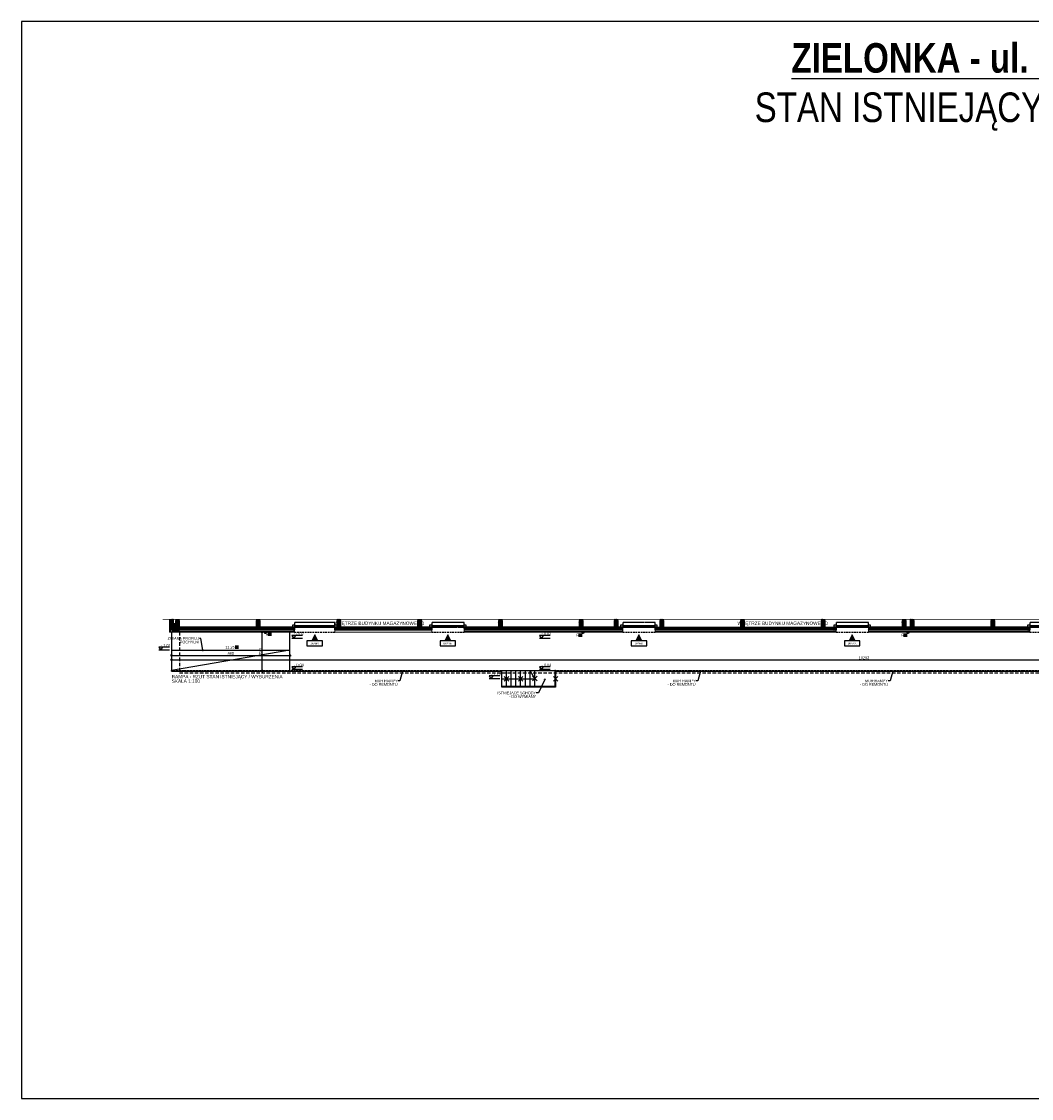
# Model space of a CAD drawing. Header units: millimetres. Extents: x 110792 to 170831, y 17890 to 25890.
# Tile 2 of 44: x 139331 to 146838, y 17890 to 25890. Entities that reach past the tile are written whole.
import ezdxf
from ezdxf import colors
from ezdxf.entities.mleader import LeaderData, LeaderLine
from ezdxf.enums import TextEntityAlignment as Align
from ezdxf.math import Vec2, Vec3

# ---------------------------------------------------------------- set-up
doc = ezdxf.new("R2010")
doc.units = ezdxf.units.MM
doc.linetypes.add('DASHED', pattern=[0.75, 0.5, -0.25])
doc.linetypes.add('DASHEDX2', pattern=[38.1, 25.4, -12.7])
doc.layers.get('DEFPOINTS').update_dxf_attribs({"lineweight": 9})
for name, color, linetype in [('_HSA_HATCH_WYPEŁNIENIA_PRZEGRÓD', 205, 'Continuous'), ('_HSA_KOTY', 150, 'Continuous'), ('_HSA_OPIS', 43, 'Continuous'), ('_HSA_PRZERYWANE', 153, 'DASHEDX2'), ('_HSA_SCHODY', 122, 'Continuous'), ('_HSA_STOLARKA_ZEWNĘTRZNA', 132, 'Continuous'), ('_HSA_WIDOKOWE', 1, 'Continuous'), ('_HSA_WYM_100', 141, 'Continuous'), ('_HSA_ŚCIANY_CIENKIE', 2, 'Continuous'), ('_HSA_ŚCIANY_DZIAŁOWE', 6, 'Continuous'), ('_HSA_ŚCIANY_KONSTRUKCYJNE', 3, 'Continuous'), ('_HSA_ŚCIANY_MUROWANE', 4, 'Continuous')]:
    doc.layers.add(name, color=color, linetype=linetype)
doc.layers.add('_HSA_IZOLACJA_TERMICZNA', color=2, linetype='Continuous', lineweight=5)
doc.layers.add('_HSA_POMOC_GRAFICZNE', color=7, linetype='Continuous', plot=False)
doc.layers.add('_HSA_WYBURZENIA', color=7, linetype='Continuous', true_color=0xdd0303)
doc.layers.add('_HSA_WYBURZENIA_01', color=7, linetype='Continuous', true_color=0xdd0303)
doc.styles.add('Arial', font='Arial.ttf')
doc.styles.add('ARIAL 08', font='Arial.ttf', dxfattribs={"width": 0.8})
doc.styles.add('ARIAL_100', font='Arial.ttf', dxfattribs={"width": 0.8, "height": 20})
doc.linetypes.add('BATTING', pattern='A,0.00254,-2.54,[134,ltypeshp.shx,S=2.54,R=0,X=-2.54,Y=0],-5.08,[134,ltypeshp.shx,S=2.54,R=180,X=2.54,Y=0],-2.54', length=10.16254)
doc.dimstyles.new('WYM_WEWN_100', dxfattribs={"dimtxt": 20, "dimasz": 2, "dimexe": 10, "dimexo": 0, "dimgap": 4, "dimtad": 1, "dimdec": 1, "dimrnd": 0.1, "dimtxsty": 'ARIAL_100', "dimblk": 'Wym-03', "dimcen": 0, "dimdle": 10, "dimse1": 1, "dimse2": 1, "dimclrt": 256, "dimazin": 2, "dimtfac": 1, "dimtdec": 1, "dimtix": 1, "dimtmove": 2, "dimatfit": 0, "dimfxl": 1, "dimtolj": 1, "dimtzin": 0, "dimarcsym": 0})

# ---------------------------------------------------------------- blocks, each defined once
blk = doc.blocks.new('A$C181A6C00')
blk.add_hatch(color=256).paths.add_polyline_path([(50, -25), (0, 0), (50, 25)])
blk.add_lwpolyline([(50, -25), (0, 0), (50, 25), (50, -25)])
blk = doc.blocks.new('A$C88e31ec9')
blk.add_lwpolyline([(-57.6, -38.6), (57.6, -38.6), (57.6, 0), (-57.6, 0)], close=True)
at = {"style": 'Arial', "width": 0.8}
blk.add_text('BRAMA', height=12.5, dxfattribs=at).set_placement((-1, -26.2), align=Align.CENTER)
blk = doc.blocks.new('KOTA')
for p in [(-28, 43), (28, 43)]:
    blk.add_line(p, (0, 0))
blk.add_lwpolyline([(132, 43), (-28, 43)])
at = {"style": 'Arial', "width": 0.8}
blk.add_attdef('0000', (5, 50), '', height=40, dxfattribs=at)
blk = doc.blocks.new('_DotSmall')
at = {"color": 0, "linetype": 'ByBlock', "const_width": 0.5}
blk.add_lwpolyline([(-0.0625, 0, 1), (0.0625, 0, 1)], format="xyb", close=True, dxfattribs=at)
blk = doc.blocks.new('A$C6782ac1e')
at = {"linetype": 'Continuous', "ltscale": 400}
for p, q in [((20.6, 12.2), (-20.6, -12.2)), ((-12.2, 20.6), (12.2, -20.6))]:
    blk.add_line(p, q, dxfattribs=at)
blk = doc.blocks.new('Wym-03')
for p, q in [((-4, 0), (4, 0)), ((0, 4), (0, -4))]:
    blk.add_line(p, q)
blk.add_lwpolyline([(-2.8, -2.8, 0.8, 0.8, 0), (2.8, 2.8, 0.05, 0.05, 0)], format="xyseb")
blk = doc.blocks.new('*D136')
at = {"layer": '_HSA_WYM_100', "color": 0, "lineweight": -2, "transparency": 16777216}
blk.add_line((140448.3, 21181.8), (141324.3, 21181.8), dxfattribs=at)
at = {"layer": 'DEFPOINTS', "color": 0, "transparency": 16777216}
for p in [(140446.3, 21220.5), (141326.3, 21220.5), (141326.3, 21181.8)]:
    blk.add_point(p, dxfattribs=at)
at = {"layer": '_HSA_WYM_100', "color": 0, "lineweight": -2, "transparency": 16777216, "xscale": 2, "yscale": 2, "zscale": 2, "rotation": 180}
blk.add_blockref('Wym-03', (140446.3, 21181.8), dxfattribs=at)
at = {"layer": '_HSA_WYM_100', "color": 0, "lineweight": -2, "transparency": 16777216, "xscale": 2, "yscale": 2, "zscale": 2}
blk.add_blockref('Wym-03', (141326.3, 21181.8), dxfattribs=at)
at = {"layer": '_HSA_WYM_100', "transparency": 16777216, "insert": (140886.3, 21196), "char_height": 20, "attachment_point": 5, "style": 'ARIAL_100'}
blk.add_mtext('\\A1;880', dxfattribs=at)
blk = doc.blocks.new('*D137')
at = {"layer": '_HSA_WYM_100', "color": 0, "lineweight": -2, "transparency": 16777216}
blk.add_line((141120, 21067.5), (141120, 21353.5), dxfattribs=at)
at = {"layer": 'DEFPOINTS', "color": 0, "transparency": 16777216}
for p in [(141120, 21355.5), (141196.3, 21355.5), (141196.3, 21065.5)]:
    blk.add_point(p, dxfattribs=at)
at = {"layer": '_HSA_WYM_100', "color": 0, "lineweight": -2, "transparency": 16777216, "xscale": 2, "yscale": 2, "zscale": 2}
for p, rotation in [((141120, 21355.5), 90), ((141120, 21065.5), 270)]:
    blk.add_blockref('Wym-03', p, dxfattribs=dict(at, rotation=rotation))
at = {"layer": '_HSA_WYM_100', "transparency": 16777216, "insert": (141105.8, 21210.5), "char_height": 20, "attachment_point": 5, "rotation": 90, "style": 'ARIAL_100'}
blk.add_mtext('\\A1;290', dxfattribs=at)
blk = doc.blocks.new('*D138')
at = {"layer": '_HSA_WYM_100', "color": 0, "lineweight": -2, "transparency": 16777216}
blk.add_line((140448.3, 21149.4), (150737.3, 21149.4), dxfattribs=at)
at = {"layer": 'DEFPOINTS', "color": 0, "transparency": 16777216}
for p in [(150739.3, 21149.4), (140446.3, 21065.5), (150739.3, 21065.5)]:
    blk.add_point(p, dxfattribs=at)
at = {"layer": '_HSA_WYM_100', "color": 0, "lineweight": -2, "transparency": 16777216, "xscale": 2, "yscale": 2, "zscale": 2, "rotation": 180}
blk.add_blockref('Wym-03', (140446.3, 21149.4), dxfattribs=at)
at = {"layer": '_HSA_WYM_100', "color": 0, "lineweight": -2, "transparency": 16777216, "xscale": 2, "yscale": 2, "zscale": 2}
blk.add_blockref('Wym-03', (150739.3, 21149.4), dxfattribs=at)
at = {"layer": '_HSA_WYM_100', "transparency": 16777216, "insert": (145592.8, 21163.6), "char_height": 20, "attachment_point": 5, "style": 'ARIAL_100'}
blk.add_mtext('\\A1;10293', dxfattribs=at)

msp = doc.modelspace()

# ---------------------------------------------------------------- hatches: boundary and pattern name
at = {"layer": '_HSA_HATCH_WYPEŁNIENIA_PRZEGRÓD'}
h = msp.add_hatch(dxfattribs=at)
h.set_pattern_fill('ANSI31', color=256)
h.paths.add_polyline_path([(141360.33, 21391.25), (140505.33, 21391.25), (140475.33, 21391.25), (140475.33, 21416.25), (140461.33, 21416.25), (140461.33, 21450.53), (140446.33, 21450.53), (140446.33, 21370.53), (140505.33, 21370.53), (141360.33, 21370.53)])
h = msp.add_hatch(dxfattribs=at)
h.set_pattern_fill('ANSI31', color=256)
h.paths.add_polyline_path([(140505.33, 21441.25), (140475.33, 21441.25), (140475.33, 21391.25), (140505.33, 21391.25)], flags=17)
h = msp.add_hatch(dxfattribs=at)
h.set_pattern_fill('ANSI31', color=256)
h.paths.add_polyline_path([(141105.33, 21441.25), (141075.33, 21441.25), (141075.33, 21391.25), (141105.33, 21391.25)], flags=17)
h = msp.add_hatch(dxfattribs=at)
h.set_pattern_fill('ANSI31', color=256)
h.paths.add_polyline_path([(141705.33, 21441.25), (141675.33, 21441.25), (141675.33, 21391.25), (141690.33, 21391.25), (141705.33, 21391.25)])
h = msp.add_hatch(dxfattribs=at)
h.set_pattern_fill('ANSI31', color=256)
h.paths.add_polyline_path([(141699.33, 21450.53), (141681.33, 21450.53), (141681.33, 21441.25), (141699.33, 21441.25)])
h = msp.add_hatch(dxfattribs=at)
h.set_pattern_fill('ANSI31', color=256)
h.paths.add_polyline_path([(142305.33, 21441.25), (142275.33, 21441.25), (142275.33, 21391.25), (142305.33, 21391.25)])
h = msp.add_hatch(dxfattribs=at)
h.set_pattern_fill('ANSI31', color=256)
h.paths.add_polyline_path([(142905.33, 21441.25), (142875.33, 21441.25), (142875.33, 21391.25), (142905.33, 21391.25)])
h = msp.add_hatch(dxfattribs=at)
h.set_pattern_fill('ANSI31', color=256)
h.paths.add_polyline_path([(143505.33, 21441.25), (143475.33, 21441.25), (143475.33, 21391.25), (143505.33, 21391.25)])
h = msp.add_hatch(dxfattribs=at)
h.set_pattern_fill('ANSI31', color=256)
h.paths.add_polyline_path([(143765.08, 21441.25), (143735.08, 21441.25), (143735.08, 21391.25), (143765.08, 21391.25)])
h = msp.add_hatch(dxfattribs=at)
h.set_pattern_fill('ANSI31', color=256)
h.paths.add_polyline_path([(143759.33, 21450.53), (143741.33, 21450.53), (143741.33, 21441.25), (143759.33, 21441.25)])
h = msp.add_hatch(dxfattribs=at)
h.set_pattern_fill('ANSI31', color=256)
h.paths.add_polyline_path([(144105.33, 21441.25), (144075.33, 21441.25), (144075.33, 21391.25), (144105.33, 21391.25)])
h = msp.add_hatch(dxfattribs=at)
h.set_pattern_fill('ANSI31', color=256)
h.paths.add_polyline_path([(144099.08, 21450.53), (144081.08, 21450.53), (144081.08, 21441.25), (144099.08, 21441.25)])
h = msp.add_hatch(dxfattribs=at)
h.set_pattern_fill('ANSI31', color=256)
h.paths.add_polyline_path([(144705.33, 21441.25), (144675.33, 21441.25), (144675.33, 21391.25), (144705.33, 21391.25)])
h = msp.add_hatch(dxfattribs=at)
h.set_pattern_fill('ANSI31', color=256)
h.paths.add_polyline_path([(145305.33, 21441.25), (145275.33, 21441.25), (145275.33, 21391.25), (145305.33, 21391.25)])
h = msp.add_hatch(dxfattribs=at)
h.set_pattern_fill('ANSI31', color=256)
h.paths.add_polyline_path([(145295.08, 21450.53), (145277.08, 21450.53), (145277.08, 21441.25), (145295.08, 21441.25)])
h = msp.add_hatch(dxfattribs=at)
h.set_pattern_fill('ANSI31', color=256)
h.paths.add_polyline_path([(145905.33, 21441.25), (145875.33, 21441.25), (145875.33, 21391.25), (145905.33, 21391.25)])
h = msp.add_hatch(dxfattribs=at)
h.set_pattern_fill('ANSI31', color=256)
h.paths.add_polyline_path([(145965.33, 21441.25), (145935.33, 21441.25), (145935.33, 21391.25), (145965.33, 21391.25)])
h = msp.add_hatch(dxfattribs=at)
h.set_pattern_fill('ANSI31', color=256)
h.paths.add_polyline_path([(145955.08, 21450.53), (145937.08, 21450.53), (145937.08, 21441.25), (145955.08, 21441.25)])
h = msp.add_hatch(dxfattribs=at)
h.set_pattern_fill('ANSI31', color=256)
h.paths.add_polyline_path([(146565.33, 21441.25), (146535.33, 21441.25), (146535.33, 21391.25), (146565.33, 21391.25)])
h = msp.add_hatch(dxfattribs=at)
h.set_pattern_fill('ANSI31', color=256)
h.paths.add_polyline_path([(142380.33, 21391.25), (141690.33, 21391.25), (141660.33, 21391.25), (141660.33, 21370.53), (142380.33, 21370.53)])
h = msp.add_hatch(dxfattribs=at)
h.set_pattern_fill('ANSI31', color=256)
h.paths.add_polyline_path([(143800.21, 21391.25), (142620.33, 21391.25), (142620.33, 21370.53), (143800.21, 21370.53)])
h = msp.add_hatch(dxfattribs=at)
h.set_pattern_fill('ANSI31', color=256)
h.paths.add_polyline_path([(145385.08, 21391.25), (144040.21, 21391.25), (144040.21, 21370.53), (145385.08, 21370.53)])
h = msp.add_hatch(dxfattribs=at)
h.set_pattern_fill('ANSI31', color=256)
h.paths.add_polyline_path([(146825.08, 21391.25), (145625.08, 21391.25), (145625.08, 21370.53), (146825.08, 21370.53)])

# ---------------------------------------------------------------- linework, layer by layer
at = {"layer": '_HSA_IZOLACJA_TERMICZNA'}
for p, q in [((140431.33, 21355.53), (140431.33, 21450.53)), ((141360.33, 21370.53), (141360.33, 21355.53)), ((141660.33, 21370.53), (141660.33, 21355.53)), ((142380.33, 21370.53), (142380.33, 21355.53)), ((142620.33, 21370.53), (142620.33, 21355.53)), ((143800.21, 21370.53), (143800.21, 21355.53)), ((144040.21, 21370.53), (144040.21, 21355.53)), ((145385.08, 21370.53), (145385.08, 21355.53)), ((145625.08, 21370.53), (145625.08, 21355.53)), ((146825.08, 21370.53), (146825.08, 21355.53)), ((140431.33, 21355.53), (141360.33, 21355.53)), ((141660.33, 21355.53), (142380.33, 21355.53)), ((142620.33, 21355.53), (143800.21, 21355.53)), ((144040.21, 21355.53), (145385.08, 21355.53)), ((145625.08, 21355.53), (146825.08, 21355.53))]:
    msp.add_line(p, q, dxfattribs=at)
at = {"layer": '_HSA_IZOLACJA_TERMICZNA', "color": 8, "linetype": 'BATTING', "ltscale": 0.6}
for p, q in [((140438.33, 21355.53), (140438.33, 21450.53)), ((140446.33, 21362.53), (141360.33, 21362.53)), ((142620.33, 21362.53), (143800.21, 21362.53)), ((144040.21, 21363.03), (145385.08, 21362.53)), ((145625.08, 21362.53), (146825.08, 21362.53))]:
    msp.add_line(p, q, dxfattribs=at)
at = {"layer": '_HSA_KOTY'}
for p, q in [((141420.05, 21308.17), (141340.25, 21308.17)), ((143259.79, 21308.17), (143179.99, 21308.17)), ((140431.33, 21220.53), (140351.53, 21220.53)), ((141420.05, 21076.38), (141340.25, 21076.38)), ((143259.79, 21076.38), (143179.99, 21076.38)), ((142885.83, 21008.03), (142806.03, 21008.03))]:
    msp.add_line(p, q, dxfattribs=at)
at = {"layer": '_HSA_POMOC_GRAFICZNE'}
msp.add_lwpolyline([(139331.33, 17890.48), (154831.33, 17890.48), (154831.33, 25890.48), (139331.33, 25890.48)], close=True, dxfattribs=at)
at = {"layer": '_HSA_PRZERYWANE', "ltscale": 0.5}
for p, q in [((141360.33, 21355.53), (141660.33, 21355.53)), ((142380.33, 21355.53), (142620.33, 21355.53)), ((143800.21, 21355.53), (144040.21, 21355.53)), ((145385.08, 21355.53), (145625.08, 21355.53)), ((146825.08, 21355.53), (147065.08, 21355.53))]:
    msp.add_line(p, q, dxfattribs=at)
at = {"layer": '_HSA_PRZERYWANE', "ltscale": 0.5, "const_width": 5}
msp.add_lwpolyline([(140381.33, 21450.53), (150834.33, 21450.53), (150834.33, 20717.53), (150689.33, 20717.53)], dxfattribs=at)
at = {"layer": '_HSA_PRZERYWANE'}
msp.add_lwpolyline([(140505.33, 21355.53), (140505.33, 21052.11), (150739.33, 21052.11)], dxfattribs=at)
at = {"layer": '_HSA_SCHODY'}
for p, q in [((140446.33, 21355.53), (140446.33, 21070.53)), ((141326.33, 21070.53), (141326.33, 21355.53)), ((140446.33, 21220.53), (141326.33, 21220.53)), ((141326.33, 21220.53), (140446.33, 21070.53)), ((140446.33, 21065.53), (140446.33, 21070.53)), ((140446.33, 21065.53), (142900.83, 21065.53)), ((142900.83, 20945.53), (142900.83, 21070.53)), ((142900.83, 21070.53), (143300.83, 21070.53)), ((142935.83, 20950.53), (142935.83, 21070.53)), ((142970.83, 20950.53), (142970.83, 21070.53)), ((143005.83, 20950.53), (143005.83, 21070.53)), ((143040.83, 20950.53), (143040.83, 21070.53)), ((143075.83, 20950.53), (143075.83, 21070.53)), ((143110.83, 20950.53), (143110.83, 21070.53)), ((143145.83, 21008.03), (143110.83, 21070.53)), ((143145.83, 20950.53), (143145.83, 21070.53)), ((143300.83, 21070.53), (143300.83, 20945.53)), ((143300.83, 21065.53), (150614.33, 21065.53)), ((142900.83, 21008.03), (143145.83, 21008.03)), ((143300.83, 20945.53), (142900.83, 20945.53))]:
    msp.add_line(p, q, dxfattribs=at)
at = {"layer": '_HSA_SCHODY', "linetype": 'DASHED', "ltscale": 15}
for p, q in [((140446.33, 21070.53), (142900.83, 21070.53)), ((143295.83, 21070.53), (150614.33, 21070.53))]:
    msp.add_line(p, q, dxfattribs=at)
at = {"layer": '_HSA_STOLARKA_ZEWNĘTRZNA'}
for points in [[(141360.33, 21391.25), (141346.82, 21391.25), (141346.82, 21408.65), (141360.33, 21408.65)], [(141360.33, 21399.95), (141660.33, 21399.95), (141660.33, 21402.17), (141360.33, 21402.17)], [(141360.33, 21397.73), (141660.33, 21397.73), (141660.33, 21399.95), (141360.33, 21399.95)], [(141673.83, 21391.25), (141660.33, 21391.25), (141660.33, 21408.65), (141673.83, 21408.65)], [(142380.33, 21391.25), (142366.82, 21391.25), (142366.82, 21408.65), (142380.33, 21408.65)], [(142380.33, 21399.95), (142620.33, 21399.95), (142620.33, 21402.17), (142380.33, 21402.17)], [(142380.33, 21397.73), (142620.33, 21397.73), (142620.33, 21399.95), (142380.33, 21399.95)], [(142633.83, 21391.25), (142620.33, 21391.25), (142620.33, 21408.65), (142633.83, 21408.65)], [(143800.21, 21391.25), (143786.7, 21391.25), (143786.7, 21408.65), (143800.21, 21408.65)], [(143800.21, 21399.95), (144040.21, 21399.95), (144040.21, 21402.17), (143800.21, 21402.17)], [(143800.21, 21397.73), (144040.21, 21397.73), (144040.21, 21399.95), (143800.21, 21399.95)], [(144053.71, 21391.25), (144040.21, 21391.25), (144040.21, 21408.65), (144053.71, 21408.65)], [(145385.08, 21391.25), (145371.57, 21391.25), (145371.57, 21408.65), (145385.08, 21408.65)], [(145385.08, 21399.95), (145625.08, 21399.95), (145625.08, 21402.17), (145385.08, 21402.17)], [(145385.08, 21397.73), (145625.08, 21397.73), (145625.08, 21399.95), (145385.08, 21399.95)], [(145638.59, 21391.25), (145625.08, 21391.25), (145625.08, 21408.65), (145638.59, 21408.65)], [(146825.08, 21391.25), (146811.57, 21391.25), (146811.57, 21408.65), (146825.08, 21408.65)], [(146825.08, 21399.95), (147065.08, 21399.95), (147065.08, 21402.17), (146825.08, 21402.17)], [(146825.08, 21397.73), (147065.08, 21397.73), (147065.08, 21399.95), (146825.08, 21399.95)]]:
    msp.add_lwpolyline(points, close=True, dxfattribs=at)
at = {"layer": '_HSA_STOLARKA_ZEWNĘTRZNA', "linetype": 'DASHED', "ltscale": 10}
for points in [[(141360.33, 21391.25), (141660.33, 21391.25), (141660.33, 21426.22), (141360.33, 21426.22)], [(142380.33, 21391.25), (142620.33, 21391.25), (142620.33, 21426.22), (142380.33, 21426.22)], [(143800.21, 21391.25), (144040.21, 21391.25), (144040.21, 21426.22), (143800.21, 21426.22)], [(145385.08, 21391.25), (145625.08, 21391.25), (145625.08, 21426.22), (145385.08, 21426.22)], [(146825.08, 21391.25), (147065.08, 21391.25), (147065.08, 21426.22), (146825.08, 21426.22)]]:
    msp.add_lwpolyline(points, close=True, dxfattribs=at)
at = {"layer": '_HSA_WIDOKOWE'}
msp.add_lwpolyline([(143298.83, 20948.53), (143298.83, 21070.53), (143295.83, 21070.53), (143295.83, 20950.53), (142900.83, 20950.53), (142900.83, 20948.53)], close=True, dxfattribs=at)
at = {"layer": '_HSA_ŚCIANY_CIENKIE'}
for centre in [(141145.08, 21349.35), (143504.96, 21349.35), (145920.33, 21349.35)]:
    msp.add_circle(centre, 6, dxfattribs=at)
at = {"layer": '_HSA_ŚCIANY_DZIAŁOWE'}
for p, q in [((141681.33, 21441.25), (141681.33, 21450.53)), ((141699.33, 21441.25), (141699.33, 21450.53)), ((143741.33, 21441.25), (143741.33, 21450.53)), ((143759.33, 21441.25), (143759.33, 21450.53)), ((144081.08, 21441.25), (144081.08, 21450.53)), ((144099.08, 21441.25), (144099.08, 21450.53)), ((145277.08, 21450.53), (145277.08, 21441.25)), ((145295.08, 21450.53), (145295.08, 21441.25)), ((145937.08, 21450.53), (145937.08, 21441.25)), ((145955.08, 21450.53), (145955.08, 21441.25))]:
    msp.add_line(p, q, dxfattribs=at)
at = {"layer": '_HSA_ŚCIANY_KONSTRUKCYJNE'}
for points in [[(140475.33, 21391.25), (140505.33, 21391.25), (140505.33, 21441.25), (140475.33, 21441.25)], [(141075.33, 21391.25), (141105.33, 21391.25), (141105.33, 21441.25), (141075.33, 21441.25)], [(141675.33, 21391.25), (141705.33, 21391.25), (141705.33, 21441.25), (141675.33, 21441.25)], [(142275.33, 21391.25), (142305.33, 21391.25), (142305.33, 21441.25), (142275.33, 21441.25)], [(142875.33, 21391.25), (142905.33, 21391.25), (142905.33, 21441.25), (142875.33, 21441.25)], [(143475.33, 21391.25), (143505.33, 21391.25), (143505.33, 21441.25), (143475.33, 21441.25)], [(143735.08, 21391.25), (143765.08, 21391.25), (143765.08, 21441.25), (143735.08, 21441.25)], [(144075.33, 21391.25), (144105.33, 21391.25), (144105.33, 21441.25), (144075.33, 21441.25)], [(144675.33, 21391.25), (144705.33, 21391.25), (144705.33, 21441.25), (144675.33, 21441.25)], [(145275.33, 21391.25), (145305.33, 21391.25), (145305.33, 21441.25), (145275.33, 21441.25)], [(145875.33, 21391.25), (145905.33, 21391.25), (145905.33, 21441.25), (145875.33, 21441.25)], [(145935.33, 21391.25), (145965.33, 21391.25), (145965.33, 21441.25), (145935.33, 21441.25)], [(146535.33, 21391.25), (146565.33, 21391.25), (146565.33, 21441.25), (146535.33, 21441.25)]]:
    msp.add_lwpolyline(points, close=True, dxfattribs=at)
at = {"layer": '_HSA_ŚCIANY_MUROWANE', "ltscale": 0.07}
for p, q in [((140446.33, 21370.53), (140446.33, 21450.53)), ((140461.33, 21416.25), (140461.33, 21450.53)), ((140446.33, 21370.53), (140505.33, 21370.53)), ((140475.33, 21416.25), (140461.33, 21416.25)), ((141360.33, 21391.25), (140505.33, 21391.25)), ((141360.33, 21370.53), (140505.33, 21370.53)), ((141360.33, 21391.25), (141360.33, 21370.53)), ((141660.33, 21391.25), (141660.33, 21370.53)), ((141690.33, 21391.25), (141660.33, 21391.25)), ((141660.33, 21391.25), (141660.33, 21370.53)), ((141660.33, 21370.53), (141660.33, 21391.25)), ((141660.33, 21370.53), (142380.33, 21370.53)), ((142380.33, 21391.25), (141690.33, 21391.25)), ((142380.33, 21391.25), (142380.33, 21370.53)), ((142620.33, 21391.25), (142620.33, 21370.53)), ((143800.21, 21391.25), (142620.33, 21391.25)), ((143800.21, 21370.53), (142620.33, 21370.53)), ((143800.21, 21370.53), (143800.21, 21391.25)), ((145625.08, 21391.25), (145625.08, 21370.53)), ((146825.08, 21391.25), (145625.08, 21391.25)), ((146825.08, 21370.53), (145625.08, 21370.53)), ((146825.08, 21391.25), (146825.08, 21370.53))]:
    msp.add_line(p, q, dxfattribs=at)
msp.add_lwpolyline([(144040.21, 21370.53), (144040.21, 21391.25), (145385.08, 21391.25), (145385.08, 21370.53), (144040.21, 21370.53)], dxfattribs=at)

# ---------------------------------------------------------------- block references
at = {"layer": '_HSA_KOTY', "xscale": 0.5, "yscale": 0.5, "zscale": 0.5}
for p, values in [((141354.25, 21308.17), {'0000': '- 0.02 '}), ((143193.99, 21308.17), {'0000': '- 0.02 '}), ((140365.53, 21220.53), {'0000': '- 1.01'}), ((141354.25, 21076.38), {'0000': '- 0.04'}), ((143193.99, 21076.38), {'0000': '- 0.04'}), ((142820.03, 21008.03), {'0000': '- 1.14'})]:
    msp.add_blockref('KOTA', p, dxfattribs=at).add_auto_attribs(values)
at = {"layer": '_HSA_OPIS'}
for p in [(141510.33, 21290.9), (142500.33, 21290.9), (143920.21, 21290.9), (145505.08, 21290.9)]:
    msp.add_blockref('A$C88e31ec9', p, dxfattribs=at)
at = {"layer": '_HSA_WIDOKOWE', "xscale": -0.8, "yscale": 0.8, "zscale": 0.8, "rotation": 90}
for p in [(141510.33, 21335.53), (142500.33, 21335.53), (143920.21, 21335.53), (145505.08, 21335.53)]:
    msp.add_blockref('A$C181A6C00', p, dxfattribs=at)
at = {"layer": '_HSA_WYBURZENIA', "rotation": 14.34042781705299}
for p in [(142935.83, 21008.03), (143040.83, 21008.03), (143145.83, 21010.53), (143300.83, 21008.03)]:
    msp.add_blockref('A$C6782ac1e', p, dxfattribs=at)

# ---------------------------------------------------------------- texts
at = {"layer": '_HSA_OPIS', "char_height": 25, "attachment_point": 1, "line_spacing_factor": 0.8, "style": 'ARIAL_100'}
for s, insert in [('\\A1;\\pxqc;WNĘTRZE BUDYNKU MAGAZYNOWEGO', (141657.87, 21433.13)), ('\\A1;\\pxqc;WNĘTRZE BUDYNKU MAGAZYNOWEGO', (144657.98, 21433.13)), ('\\A1;\\pxql;RAMPA - RZUT STAN ISTNIEJĄCY / WYBURZENIA \\PSKALA 1:100', (140447.56, 21036.75))]:
    msp.add_mtext_dynamic_manual_height_columns(s, width=661.7951, gutter_width=12.5, heights=[0], dxfattribs=dict(at, insert=insert))
at = {"layer": '_HSA_OPIS', "char_height": 20, "attachment_point": 3, "style": 'ARIAL_100', "bg_fill": 1, "box_fill_scale": 1.2, "bg_fill_color": 256, "bg_fill_true_color": 16777214, "bg_fill_transparency": 0}
for s, insert in [('RS', (141185.22, 21349.53)), ('RS', (143494.31, 21342.63)), ('RS', (145909.67, 21342.63)), ('11.25%', (140940.87, 21252.52))]:
    msp.add_mtext_dynamic_manual_height_columns(s, width=20, gutter_width=15, heights=[0], dxfattribs=dict(at, insert=insert))
at = {"layer": '_HSA_POMOC_GRAFICZNE', "ltscale": 0.5, "insert": (143715.61, 25730.32), "char_height": 220, "width": 6473.0864, "attachment_point": 1, "style": 'ARIAL 08'}
msp.add_mtext('\\pxqc;{\\fArial|b1|i0|c238|p34;\\L\\C0;ZIELONKA - ul. 11 LISTOPADA 2\\P\\fArial|b0|i0|c238|p34;\\lSTAN ISTNIEJĄCY RAMPA I SCHODY}', dxfattribs=at)

# ---------------------------------------------------------------- dimensions: what is measured, and where the dimension line sits
at = {"layer": '_HSA_WYM_100'}
for p1, p2, distance, picture, middle in [((141196.33, 21065.53), (141196.33, 21355.53), 76.3, '*D137', (141105.81, 21210.53)), ((140446.33, 21220.53), (141326.33, 21220.53), -38.72, '*D136', (140886.33, 21196.01)), ((140446.33, 21065.53), (150739.33, 21065.53), 83.89, '*D138', (145592.83, 21163.63))]:
    dim = msp.add_aligned_dim(p1=p1, p2=p2, distance=distance, dimstyle='WYM_WEWN_100', dxfattribs=at)
    dim.commit()
    dim.dimension.update_dxf_attribs({"geometry": picture, "text_midpoint": middle})

# ---------------------------------------------------------------- leaders
at = {"layer": '_HSA_WYBURZENIA'}
ml = msp.add_multileader_mtext('Standard', dxfattribs=at)
ml.set_content('ZMIANA PROFILU POCHYLNI', color=256, style='ARIAL_100')
ml.set_leader_properties()
ml.set_arrow_properties(name='DOTSMALL')
ml.build(insert=Vec2(0, 0))
ml.multileader.update_dxf_attribs({"dogleg_length": 10, "arrow_head_size": 25})
ctx = ml.context
ctx.base_point, ctx.char_height, ctx.arrow_head_size, ctx.plane_origin = Vec3(140463.92, 21307.57), 20, 25, Vec3(140765.32, 21814.29)
ctx.text_align_type = 2
notes = []
notes.append((ctx, [(1, (1, 1, 0), (140663.19, 21307.57), (-1, 0), 10, [(2, [(140679.05, 21220.53)], 0, [])])]))
ctx.mtext.insert, ctx.mtext.rotation, ctx.mtext.width, ctx.mtext.defined_height, ctx.mtext.alignment, ctx.mtext.line_spacing_factor = Vec3(140651.19, 21317.74), -6.2831853, 239.0298, 80.57, 3, 0.8
at = {"layer": '_HSA_WYBURZENIA_01'}
ml = msp.add_multileader_mtext('Standard', dxfattribs=at)
ml.set_content('MUR RAMPY\\P- DO REMONTU', color=256, style='ARIAL_100')
ml.set_leader_properties()
ml.set_arrow_properties(name='DOTSMALL')
ml.build(insert=Vec2(0, 0))
ml.multileader.update_dxf_attribs({"dogleg_length": 10, "arrow_head_size": 25})
ctx = ml.context
ctx.base_point, ctx.char_height, ctx.arrow_head_size, ctx.plane_origin = Vec3(141960.07, 20992.55), 20, 25, Vec3(142249.61, 21567.32)
ctx.text_align_type = 2
notes.append((ctx, [(1, (1, 1, 0), (142143.97, 20992.55), (-1, 0), 16.03, [(2, [(142163.35, 21065.81)], 0, [])])]))
ctx.mtext.insert, ctx.mtext.rotation, ctx.mtext.width, ctx.mtext.defined_height, ctx.mtext.alignment, ctx.mtext.line_spacing_factor = Vec3(142125.94, 21002.72), -6.2831853, 239.0298, 80.57, 3, 0.8
ml = msp.add_multileader_mtext('Standard', dxfattribs=at)
ml.set_content('MUR RAMPY\\P- DO REMONTU', color=256, style='ARIAL_100')
ml.set_leader_properties()
ml.set_arrow_properties(name='DOTSMALL')
ml.build(insert=Vec2(0, 0))
ml.multileader.update_dxf_attribs({"dogleg_length": 10, "arrow_head_size": 25})
ctx = ml.context
ctx.base_point, ctx.char_height, ctx.arrow_head_size, ctx.plane_origin = Vec3(144174.69, 20992.55), 20, 25, Vec3(144464.23, 21567.32)
ctx.text_align_type = 2
notes.append((ctx, [(1, (1, 1, 0), (144358.59, 20992.55), (-1, 0), 16.03, [(2, [(144377.97, 21065.81)], 0, [])])]))
ctx.mtext.insert, ctx.mtext.rotation, ctx.mtext.width, ctx.mtext.defined_height, ctx.mtext.alignment, ctx.mtext.line_spacing_factor = Vec3(144340.56, 21002.72), -6.2831853, 239.0298, 80.57, 3, 0.8
ml = msp.add_multileader_mtext('Standard', dxfattribs=at)
ml.set_content('MUR RAMPY\\P- DO REMONTU', color=256, style='ARIAL_100')
ml.set_leader_properties()
ml.set_arrow_properties(name='DOTSMALL')
ml.build(insert=Vec2(0, 0))
ml.multileader.update_dxf_attribs({"dogleg_length": 10, "arrow_head_size": 25})
ctx = ml.context
ctx.base_point, ctx.char_height, ctx.arrow_head_size, ctx.plane_origin = Vec3(145604.42, 20992.55), 20, 25, Vec3(145893.96, 21567.32)
ctx.text_align_type = 2
notes.append((ctx, [(1, (1, 1, 0), (145788.32, 20992.55), (-1, 0), 16.03, [(2, [(145807.7, 21065.81)], 0, [])])]))
ctx.mtext.insert, ctx.mtext.rotation, ctx.mtext.width, ctx.mtext.defined_height, ctx.mtext.alignment, ctx.mtext.line_spacing_factor = Vec3(145770.29, 21002.72), -6.2831853, 239.0298, 80.57, 3, 0.8
ml = msp.add_multileader_mtext('Standard', dxfattribs=at)
ml.set_content('ISTNIEJĄCE SCHODY - DO WYMIANY', color=256, style='ARIAL_100')
ml.set_leader_properties()
ml.set_arrow_properties(name='DOTSMALL')
ml.build(insert=Vec2(0, 0))
ml.multileader.update_dxf_attribs({"dogleg_length": 10, "arrow_head_size": 25})
ctx = ml.context
ctx.base_point, ctx.char_height, ctx.arrow_head_size, ctx.plane_origin = Vec3(142924.53, 20902.95), 20, 25, Vec3(143306.99, 21505.4)
ctx.text_align_type = 2
notes.append((ctx, [(1, (1, 1, 0), (143173.3, 20902.95), (-1, 0), 16.03, [(2, [(143220.73, 21003.89)], 0, [])])]))
ctx.mtext.insert, ctx.mtext.rotation, ctx.mtext.width, ctx.mtext.defined_height, ctx.mtext.alignment, ctx.mtext.line_spacing_factor = Vec3(143155.28, 20913.12), -6.2831853, 239.0298, 80.57, 3, 0.8
for ctx, leaders in notes:
    for number, flags, end, landing, length, lines in leaders:
        leader = LeaderData()
        leader.index, (leader.has_last_leader_line, leader.has_dogleg_vector, leader.attachment_direction) = number, flags
        leader.last_leader_point, leader.dogleg_vector, leader.dogleg_length = Vec3(end), Vec3(landing), length
        for number, points, colour, breaks in lines:
            line = LeaderLine()
            line.index, line.vertices, line.color, line.breaks = number, Vec3.list(points), colors.encode_raw_color(colour), breaks
            leader.lines.append(line)
        ctx.leaders.append(leader)

doc.saveas('drawing.dxf')
